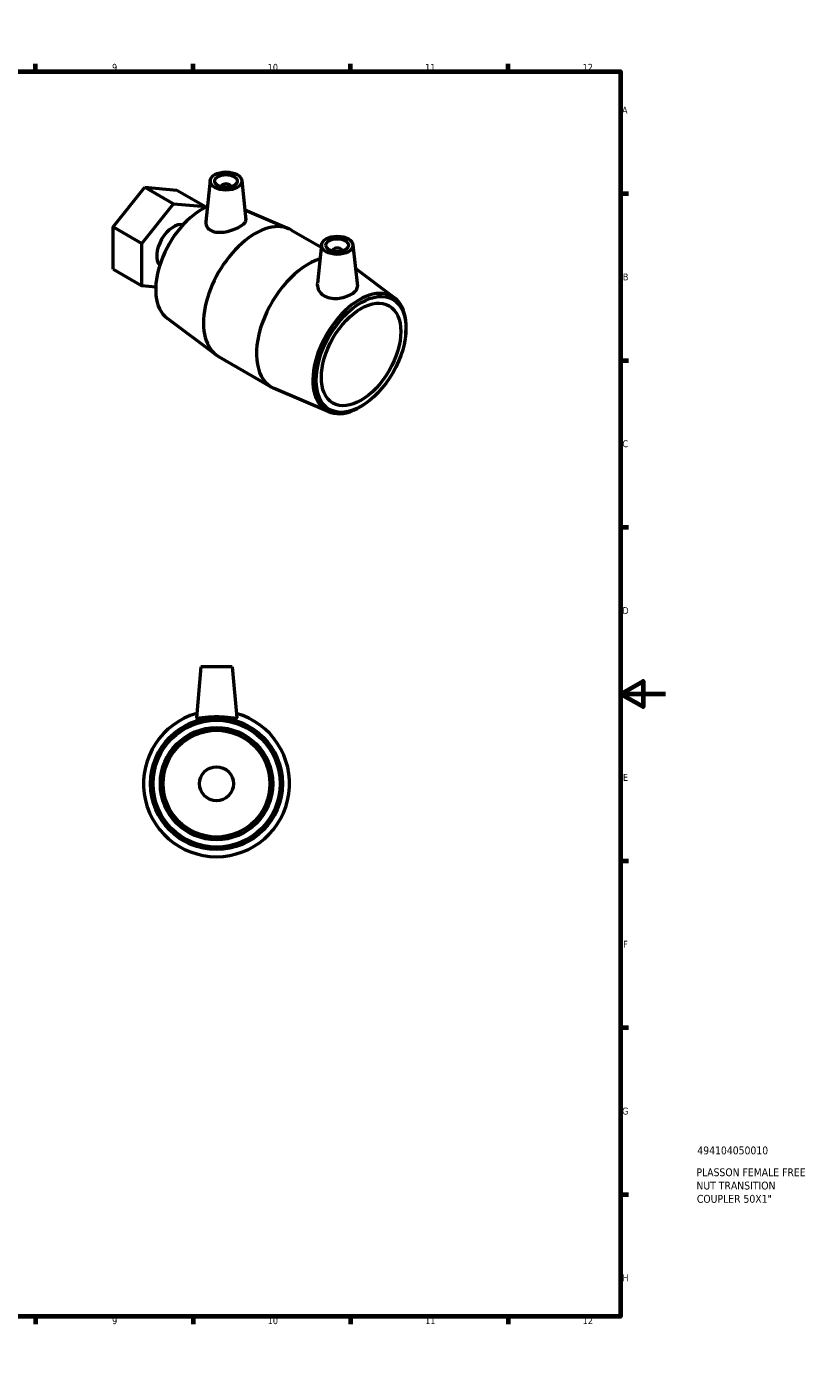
# Model space of a CAD drawing. Header units: millimetres. Extents: x 0 to 907, y -216 to 594.
# Tile 3 of 3: x 557 to 907, y 0 to 594. Entities that reach past the tile are written whole.
import ezdxf

# ---------------------------------------------------------------- set-up
doc = ezdxf.new("R2010")
doc.units = ezdxf.units.MM
for name, color, linetype, lineweight in [('Border (ANSI)', 7, 'Continuous', 70), ('Title (ISO)', 7, 'Continuous', 50), ('Visible (ANSI)', 7, 'Continuous', 50)]:
    doc.layers.add(name, color=color, linetype=linetype, lineweight=lineweight)
doc.styles.add('Note Text (ANSI)', font='tahoma.ttf')
doc.styles.add('Note Text (ISO)', font='tahoma.ttf')

# ---------------------------------------------------------------- blocks, each defined once
blk = doc.blocks.new('Borders Default Border')
at = {"layer": 'Border (ANSI)'}
for p, q in [((70.08, 574), (70.08, 577.45)), ((140.17, 574), (140.17, 577.45)), ((210.25, 574), (210.25, 577.45)), ((280.33, 574), (280.33, 577.45)), ((350.42, 574), (350.42, 577.45)), ((490.58, 574), (490.58, 577.45)), ((560.67, 574), (560.67, 577.45)), ((630.75, 574), (630.75, 577.45)), ((700.83, 574), (700.83, 577.45)), ((770.92, 574), (770.92, 577.45)), ((20, 519.75), (16.55, 519.75)), ((821, 519.75), (824.45, 519.75)), ((20, 445.5), (16.55, 445.5)), ((821, 445.5), (824.45, 445.5)), ((20, 371.25), (16.55, 371.25)), ((821, 371.25), (824.45, 371.25)), ((20, 222.75), (16.55, 222.75)), ((821, 222.75), (824.45, 222.75)), ((20, 148.5), (16.55, 148.5)), ((821, 148.5), (824.45, 148.5)), ((20, 74.25), (16.55, 74.25)), ((821, 74.25), (824.45, 74.25)), ((70.08, 20), (70.08, 16.55)), ((140.17, 20), (140.17, 16.55)), ((210.25, 20), (210.25, 16.55)), ((280.33, 20), (280.33, 16.55)), ((350.42, 20), (350.42, 16.55)), ((490.58, 20), (490.58, 16.55)), ((560.67, 20), (560.67, 16.55)), ((630.75, 20), (630.75, 16.55)), ((700.83, 20), (700.83, 16.55)), ((770.92, 20), (770.92, 16.55))]:
    blk.add_line(p, q, dxfattribs=at)
at = {"layer": 'Border (ANSI)', "flags": 128}
for points in [[(420.5, 594), (420.5, 574), (414.73, 584), (426.27, 584), (420.5, 574)], [(20, 20), (20, 574), (821, 574), (821, 20), (20, 20)], [(0, 297), (20, 297), (10, 302.77), (10, 291.23), (20, 297)], [(841, 297), (821, 297), (831, 302.77), (831, 291.23), (821, 297)], [(420.5, 0), (420.5, 20), (414.73, 10), (426.27, 10), (420.5, 20)]]:
    blk.add_lwpolyline(points, dxfattribs=at)
at = {"layer": 'Border (ANSI)', "attachment_point": 7, "style": 'Note Text (ANSI)'}
for s, insert, char_height in [('1', (34.35, 574.4), 3.05), ('2', (104.2, 574.4), 3.05), ('3', (174.26, 574.34), 3.05), ('4', (244.23, 574.4), 3.05), ('5', (314.48, 574.34), 3.05), ('6', (384.49, 574.34), 3.05), ('7', (454.6, 574.4), 3.05), ('8', (524.63, 574.33), 3.05), ('9', (594.7, 574.34), 3.05), ('10', (663.96, 574.34), 3.048), ('11', (734.04, 574.4), 3.048), ('12', (804.13, 574.4), 3.048), ('A', (16.78, 555.35), 3.05), ('A', (821.63, 555.35), 3.05), ('B', (17.15, 481.1), 3.05), ('B', (821.99, 481.1), 3.05), ('C', (16.95, 406.8), 3.05), ('C', (821.8, 406.8), 3.05), ('D', (16.96, 332.6), 3.05), ('D', (821.81, 332.6), 3.05), ('E', (17.21, 258.35), 3.05), ('E', (822.05, 258.35), 3.05), ('F', (17.29, 184.1), 3.05), ('F', (822.14, 184.1), 3.05), ('G', (16.81, 109.79), 3.05), ('G', (821.66, 109.79), 3.05), ('H', (16.97, 35.6), 3.05), ('H', (821.81, 35.6), 3.05), ('1', (34.35, 16.55), 3.05), ('2', (104.2, 16.55), 3.05), ('3', (174.26, 16.49), 3.05), ('4', (244.23, 16.55), 3.05), ('5', (314.48, 16.49), 3.05), ('6', (384.49, 16.49), 3.05), ('7', (454.6, 16.55), 3.05), ('8', (524.63, 16.48), 3.05), ('9', (594.7, 16.49), 3.05), ('10', (663.96, 16.49), 3.048), ('11', (734.04, 16.55), 3.048), ('12', (804.13, 16.55), 3.048)]:
    blk.add_mtext(s, dxfattribs=dict(at, insert=insert, char_height=char_height))
blk = doc.blocks.new('Title Blocks ISO')
at = {"layer": 'Title (ISO)', "style": 'Note Text (ISO)'}
for tag, p in [('PART_NUMBER_001', (34.13, 72.12)), ('DESCRIPTION_001', (33.74, 62.38)), ('DESCRIPTION_002', (33.74, 56.47)), ('DESCRIPTION_003', (33.94, 50.56))]:
    blk.add_attdef(tag, p, '', height=3.5, dxfattribs=at)

msp = doc.modelspace()

# ---------------------------------------------------------------- linework, layer by layer
at = {"layer": 'Visible (ANSI)'}
for p, q in [((638.417, 525.539), (636.45, 507.209)), ((643.404, 522.839), (643.404, 522.643)), ((647.404, 522.839), (647.404, 522.643)), ((652.391, 525.539), (654.262, 508.108)), ((595.168, 504.918), (609.342, 522.55)), ((609.342, 522.55), (622.069, 515.201)), ((609.342, 522.55), (623.515, 521.284)), ((623.515, 521.284), (636.243, 513.936)), ((607.896, 497.569), (622.069, 515.201)), ((622.069, 515.201), (636.243, 513.936)), ((636.243, 513.936), (636.243, 513.614)), ((653.791, 512.491), (673.459, 504.072)), ((595.168, 504.918), (607.896, 497.569)), ((595.168, 486.019), (595.168, 504.918)), ((674.618, 503.492), (687.799, 495.882)), ((607.896, 478.671), (607.896, 497.569)), ((687.915, 496.962), (686.064, 479.724)), ((692.901, 494.066), (692.901, 494.262)), ((696.901, 494.066), (696.901, 494.262)), ((701.888, 496.962), (703.864, 478.556)), ((595.168, 486.019), (607.896, 478.671)), ((720.455, 473.307), (703.027, 486.357)), ((614.136, 478.114), (607.896, 478.671)), ((619.199, 464.266), (641.036, 447.914)), ((725.367, 457.102), (725.434, 457.857)), ((642.118, 447.201), (665.688, 433.592)), ((691.177, 422.597), (666.847, 433.013)), ((707.667, 426.446), (707.048, 426.01)), ((634.192, 309.083), (632.212, 286.453)), ((648.192, 309.083), (634.192, 309.083)), ((648.192, 309.083), (650.172, 286.453))]:
    msp.add_line(p, q, dxfattribs=at)
for radius in [29.347, 28.25, 25, 23.75, 7.573]:
    msp.add_circle((641.192, 257.083), radius, dxfattribs=at)
msp.add_arc((641.192, 257.083), 32.5, 105.733039, 74.266961, dxfattribs=at)
for centre, major_axis in [((645.404, 525.289), (-7, 0)), ((645.404, 525.289), (5, 0)), ((694.901, 496.712), (-7, 0)), ((694.901, 496.712), (-5, 0)), ((705.508, 448.13), (-14.125, -24.465)), ((705.508, 448.13), (12.5, 21.651))]:
    msp.add_ellipse(centre, major_axis=major_axis, ratio=0.5773503, dxfattribs=at)
for centre, major_axis, start_param, end_param in [((645.404, 522.839), (-2, 0), 2.9638821, 6.4608959), ((634.797, 488.955), (-14.625, -25.331), 3.811312, 6.2141877), ((622.069, 496.303), (5.301, 9.181), 0.1772337, 2.964359), ((658.368, 475.347), (16.25, 28.146), 0, 3.1415927), ((694.901, 494.262), (-2, 0), 2.9638821, 6.4608959), ((681.938, 461.738), (-16.25, -28.146), 3.6944498, 6.352183), ((704.804, 448.536), (14.674, 25.415), 5.3894734, 10.3184899)]:
    msp.add_ellipse(centre, major_axis=major_axis, ratio=0.5773503, start_param=start_param, end_param=end_param, dxfattribs=at)
for points, knots in [([(636.45, 507.209), (636.44, 507.115), (636.433, 507.022), (636.407, 506.223), (636.596, 505.474), (637.429, 504.176), (638.073, 503.631), (638.824, 503.255)], [4.72267789, 4.72267789, 4.72267789, 4.72267789, 4.7656449, 4.7656449, 5.09509607, 5.09509607, 5.42454723, 5.42454723, 5.42454723, 5.42454723]), ([(638.824, 503.255), (639.624, 502.855), (640.644, 502.596), (642.881, 502.44), (644.098, 502.538), (646.361, 502.941), (647.562, 503.269), (649.785, 504.075), (650.807, 504.552), (652.428, 505.488), (653.125, 506.004), (654.045, 507.012), (654.269, 507.507), (654.27, 508.006), (654.267, 508.057), (654.261, 508.108)], [0, 0, 0, 0, 0.3510699, 0.3510699, 0.7021397, 0.7021397, 1.0460196, 1.0460196, 1.3898994, 1.3898994, 1.7337792, 1.7337792, 2.077659, 2.077659, 2.1169499, 2.1169499, 2.1169499, 2.1169499]), ([(686.065, 479.723), (686.046, 479.544), (686.036, 479.366), (686.035, 478.326), (686.266, 477.392), (687.218, 475.707), (687.94, 474.959), (688.787, 474.409)], [4.65063426, 4.65063426, 4.65063426, 4.65063426, 4.72240748, 4.72240748, 5.07347735, 5.07347735, 5.42454723, 5.42454723, 5.42454723, 5.42454723]), ([(688.787, 474.409), (689.582, 473.892), (690.582, 473.489), (692.756, 473.05), (693.931, 473.011), (696.127, 473.189), (697.298, 473.42), (699.455, 474.085), (700.44, 474.518), (702.004, 475.421), (702.687, 475.952), (703.611, 477.065), (703.852, 477.649), (703.88, 478.323), (703.876, 478.439), (703.863, 478.556)], [0, 0, 0, 0, 0.3294512, 0.3294512, 0.6589023, 0.6589023, 0.9906383, 0.9906383, 1.3223743, 1.3223743, 1.6541102, 1.6541102, 1.9858462, 1.9858462, 2.0531584, 2.0531584, 2.0531584, 2.0531584]), ([(632.215, 286.421), (632.246, 286.319), (632.498, 286.28), (633.447, 286.332), (634.144, 286.418), (635.729, 286.603), (636.728, 286.715), (638.906, 286.877), (640.086, 286.924), (642.298, 286.924), (643.478, 286.877), (645.656, 286.715), (646.654, 286.603), (648.24, 286.418), (648.937, 286.332), (649.886, 286.28), (650.137, 286.319), (650.172, 286.431), (650.173, 286.442), (650.171, 286.453)], [0, 0, 0, 0, 0.3294512, 0.3294512, 0.6589023, 0.6589023, 0.9906383, 0.9906383, 1.3223743, 1.3223743, 1.6541102, 1.6541102, 1.9858462, 1.9858462, 2.3152974, 2.3152974, 2.6447485, 2.6447485, 2.6776726, 2.6776726, 2.6776726, 2.6776726])]:
    msp.add_open_spline(points, degree=3, knots=knots, dxfattribs=at)
msp.add_open_spline([(632.212, 286.453), (632.211, 286.442), (632.212, 286.431), (632.215, 286.421)], degree=3, dxfattribs=at)

# ---------------------------------------------------------------- block references
msp.add_blockref('Borders Default Border', (0, 0))
msp.add_blockref('Title Blocks ISO', (821, 20)).add_auto_attribs({'PART_NUMBER_001': '494104050010', 'DESCRIPTION_001': 'PLASSON FEMALE FREE', 'DESCRIPTION_002': 'NUT TRANSITION', 'DESCRIPTION_003': 'COUPLER 50X1"'})

doc.saveas('drawing.dxf')
